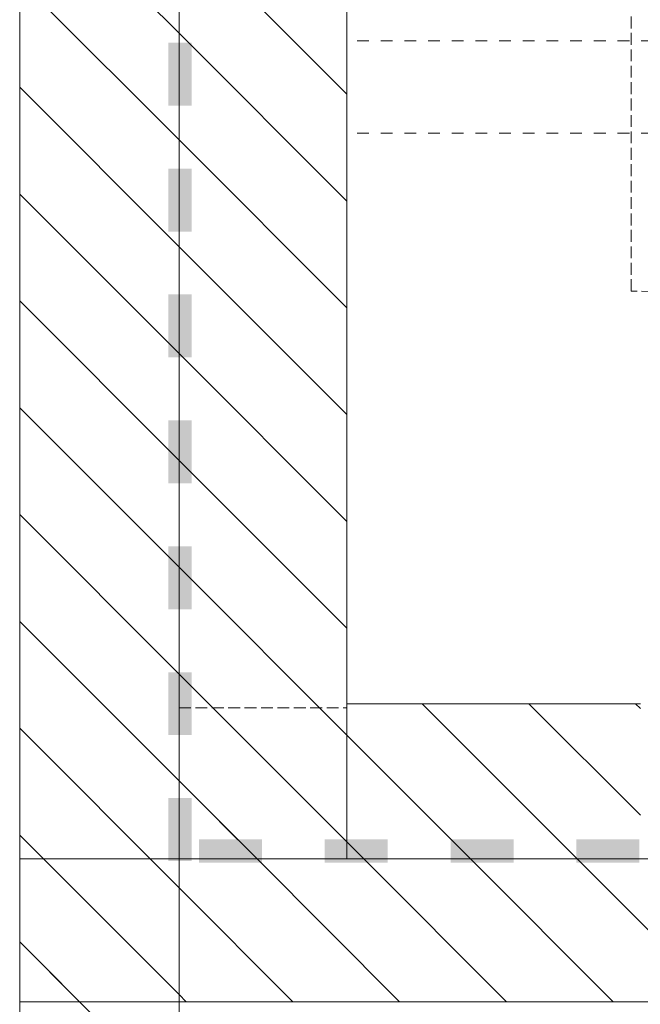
# Model space of a CAD drawing. Header units: millimetres. Extents: x -146116 to 602001, y -318793 to 100489.
# Tile 33 of 100: x 303229 to 304709, y -110307 to -107961. Entities that reach past the tile are written whole.
import ezdxf
from ezdxf.enums import TextEntityAlignment as Align

# ---------------------------------------------------------------- set-up
doc = ezdxf.new("R2010")
doc.units = ezdxf.units.MM
doc.header["$LTSCALE"] = 0.1
doc.header["$MEASUREMENT"] = 0
doc.linetypes.add('eks Rzut piętra I$0$Krawędzie ukryte', pattern=[391.222223, 282.222223, -109])
doc.linetypes.add('eks Rzut piętra I$0$Przerywana', pattern=[564.444447, 282.222223, -282.222223])
for name, color, linetype, lineweight in [('eks Rzut piętra I$0$2D - Ogólne_Nr_pióra__38', 8, 'Continuous', 13), ('eks Rzut piętra I$0$Nowe_220-A Ściany_Nr_pióra__27', 8, 'Continuous', 25), ('eks Rzut piętra I$0$Nowe_2D - Ogólne_Nr_pióra__38', 8, 'Continuous', 13), ('eks Rzut piętra I$0$Nowe_320-W Umeblowanie_Nr_pióra__6', 8, 'Continuous', 13), ('eks Rzut piętra I$0$poziom_2 (1)_6_Konstrukcja - Belki_Nr_pióra__1_Nr_pióra__7', 8, 'Continuous', 18), ('eks Rzut piętra I$0$poziom_2 (1)_6_Konstrukcja - Ściany zew_Nr_pióra__107_Nr_pióra__12', 8, 'Continuous', 18), ('eks Rzut piętra I$0$poziom_2 (1)_6_Konstrukcja - Ściany zew_Nr_pióra__27_Nr_pióra__7', 8, 'Continuous', 18), ('eks Rzut piętra I$0$poziom_2 (1)_6_Konstrukcja - Ściany zew_Nr_pióra__87_Nr_pióra__6', 8, 'Continuous', 18)]:
    doc.layers.add(name, color=color, linetype=linetype, lineweight=lineweight)
doc.layers.add('REWIZJA_1', color=6, linetype='Continuous')
doc.styles.add('eks Rzut piętra I$0$GENERATED_STYLE_1', font='arial.ttf')
pattern_1 = [(135, (247705.95, -72963.92), (127.2792, 127.2792), [])]

# ---------------------------------------------------------------- blocks, each defined once
blk = doc.blocks.new('*X125')
at = {"layer": 'eks Rzut piętra I$0$2D - Ogólne_Nr_pióra__38', "linetype": 'Continuous', "lineweight": 13}
for points in [[(91050.6, -22354.6), (90997.3, -22354.6), (90997.3, -22504.6), (91050.6, -22504.6)], [(91050.6, -22354.6), (91050.6, -22504.6), (91053, -22504.6), (91053, -22354.6)], [(91050.6, -22654.6), (90997.3, -22654.6), (90997.3, -22804.6), (91050.6, -22804.6)], [(91050.6, -22654.6), (91050.6, -22804.6), (91053, -22804.6), (91053, -22654.6)], [(91050.6, -22954.6), (90997.3, -22954.6), (90997.3, -23104.6), (91050.6, -23104.6)], [(91050.6, -22954.6), (91050.6, -23104.6), (91053, -23104.6), (91053, -22954.6)], [(91050.6, -23254.6), (90997.3, -23254.6), (90997.3, -23404.6), (91050.6, -23404.6)], [(91050.6, -23254.6), (91050.6, -23404.6), (91053, -23404.6), (91053, -23254.6)], [(91050.6, -23554.6), (90997.3, -23554.6), (90997.3, -23704.6), (91050.6, -23704.6)], [(91050.6, -23554.6), (91050.6, -23704.6), (91053, -23704.6), (91053, -23554.6)], [(91050.6, -23854.6), (90997.3, -23854.6), (90997.3, -24004.6), (91050.6, -24004.6)], [(91050.6, -23854.6), (91050.6, -24004.6), (91053, -24004.6), (91053, -23854.6)], [(91050.6, -24154.6), (90997.3, -24154.6), (90997.3, -24304.6), (91050.6, -24304.6)], [(91050.6, -24154.6), (91050.6, -24304.6), (91053, -24304.6), (91053, -24154.6)], [(91050.6, -24454.6), (90997.3, -24454.6), (90997.3, -24604.6), (91050.6, -24604.6)], [(91050.6, -24454.6), (91050.6, -24604.6), (91053, -24604.6), (91053, -24454.6)], [(91050.6, -24754.6), (90997.3, -24754.6), (90997.3, -24904.6), (91050.6, -24904.6)], [(91050.6, -24754.6), (91050.6, -24904.6), (91053, -24904.6), (91053, -24754.6)], [(91050.6, -25054.6), (90997.3, -25054.6), (90997.3, -25204.6), (91050.6, -25204.6)], [(91050.6, -25054.6), (91050.6, -25204.6), (91053, -25204.6), (91053, -25054.6)], [(91050.6, -25354.6), (90997.3, -25354.6), (90997.3, -25504.6), (91050.6, -25504.6)], [(91050.6, -25354.6), (91050.6, -25504.6), (91053, -25504.6), (91053, -25354.6)]]:
    blk.add_hatch(color=30, dxfattribs=at).paths.add_polyline_path(points)
blk = doc.blocks.new('*X123')
at = {"layer": 'eks Rzut piętra I$0$2D - Ogólne_Nr_pióra__38', "linetype": 'Continuous', "lineweight": 13}
for points in [[(89248.7, -25521.7), (89098.7, -25521.7), (89098.7, -25577.4), (89248.7, -25577.4)], [(89548.7, -25521.7), (89398.7, -25521.7), (89398.7, -25577.4), (89548.7, -25577.4)], [(89848.7, -25521.7), (89698.7, -25521.7), (89698.7, -25577.4), (89848.7, -25577.4)], [(90148.7, -25521.7), (89998.7, -25521.7), (89998.7, -25577.4), (90148.7, -25577.4)], [(90448.7, -25521.7), (90298.7, -25521.7), (90298.7, -25577.4), (90448.7, -25577.4)], [(90748.7, -25521.7), (90598.7, -25521.7), (90598.7, -25577.4), (90748.7, -25577.4)], [(91048.7, -25521.7), (90898.7, -25521.7), (90898.7, -25577.4), (91048.7, -25577.4)]]:
    blk.add_hatch(color=30, dxfattribs=at).paths.add_polyline_path(points)
blk = doc.blocks.new('eks Rzut piętra I')
at = {"layer": 'eks Rzut piętra I$0$poziom_2 (1)_6_Konstrukcja - Ściany zew_Nr_pióra__107_Nr_pióra__12', "linetype": 'Continuous', "lineweight": 18}
h = blk.add_hatch(dxfattribs=at)
h.set_pattern_fill('BLOCZKI_CERAMICZNE_0006', color=256, angle=270, style=0, pattern_type=2)
h.set_pattern_definition(pattern_1)
h.paths.add_polyline_path([(211835.9, -71723.9), (211835.9, -62633.9), (211455.9, -62503.9), (211455.9, -71723.9)])
h = blk.add_hatch(dxfattribs=at)
h.set_pattern_fill('BLOCZKI_CERAMICZNE_0006', color=256, angle=270, style=0, pattern_type=2)
h.set_pattern_definition(pattern_1)
h.paths.add_polyline_path([(212235.9, -71383.9), (212235.9, -63213.9), (211835.9, -62633.9), (211835.9, -71383.9)])
h = blk.add_hatch(dxfattribs=at)
h.set_pattern_fill('BLOCZKI_CERAMICZNE_0006', color=256, angle=270, style=0, pattern_type=2)
h.set_pattern_definition(pattern_1)
h.paths.add_polyline_path([(212235.9, -71013.9), (211835.9, -71383.9), (212935.9, -71383.9), (212935.9, -71013.9)])
h = blk.add_hatch(dxfattribs=at)
h.set_pattern_fill('BLOCZKI_CERAMICZNE_0006', color=256, angle=270, style=0, pattern_type=2)
h.set_pattern_definition(pattern_1)
h.paths.add_polyline_path([(211455.9, -71383.9), (211455.9, -78473.9), (211835.9, -78473.9), (211835.9, -71383.9)])
h = blk.add_hatch(dxfattribs=at)
h.set_pattern_fill('BLOCZKI_CERAMICZNE_0006', color=256, angle=270, style=0, pattern_type=2)
h.set_pattern_definition(pattern_1)
h.paths.add_polyline_path([(211835.9, -71723.9), (212965.9, -71723.9), (212965.9, -71383.9), (211835.9, -71383.9)])
at = {"layer": 'eks Rzut piętra I$0$Nowe_220-A Ściany_Nr_pióra__27', "linetype": 'Continuous', "lineweight": 18}
blk.add_line((212235.9, -69810.6), (212235.9, -69998.1), dxfattribs=at)
at = {"layer": 'eks Rzut piętra I$0$Nowe_2D - Ogólne_Nr_pióra__38', "linetype": 'eks Rzut piętra I$0$Krawędzie ukryte', "lineweight": 13}
for p, q in [((212913.7, -70030.6), (212913.7, -66887.9)), ((214140.7, -70052.8), (212913.7, -70030.6))]:
    blk.add_line(p, q, dxfattribs=at)
at = {"layer": 'eks Rzut piętra I$0$poziom_2 (1)_6_Konstrukcja - Belki_Nr_pióra__1_Nr_pióra__7', "linetype": 'eks Rzut piętra I$0$Przerywana', "lineweight": 18}
for p, q in [((214715.9, -69433.9), (212235.9, -69433.9)), ((212235.9, -69433.9), (212235.9, -69653.9)), ((214715.9, -69653.9), (212235.9, -69653.9))]:
    blk.add_line(p, q, dxfattribs=at)
at = {"layer": 'eks Rzut piętra I$0$poziom_2 (1)_6_Konstrukcja - Ściany zew_Nr_pióra__27_Nr_pióra__7', "linetype": 'Continuous', "lineweight": 18, "flags": 128}
for points in [[(211455.9, -62503.9), (211455.9, -71723.9)], [(211835.9, -62633.9), (211835.9, -71383.9)], [(211835.9, -71383.9), (211835.9, -62633.9)], [(212235.9, -71383.9), (212235.9, -63213.9)], [(212935.9, -71013.9), (212235.9, -71013.9)], [(211455.9, -71383.9), (211455.9, -78473.9)], [(211835.9, -71383.9), (211455.9, -71383.9)], [(211835.9, -71383.9), (212935.9, -71383.9)], [(211835.9, -78473.9), (211835.9, -71383.9)], [(212965.9, -71383.9), (212235.9, -71383.9)], [(211455.9, -71723.9), (211835.9, -71723.9)], [(211835.9, -71723.9), (212965.9, -71723.9)]]:
    blk.add_lwpolyline(points, dxfattribs=at)
at = {"layer": 'eks Rzut piętra I$0$poziom_2 (1)_6_Konstrukcja - Ściany zew_Nr_pióra__87_Nr_pióra__6', "linetype": 'eks Rzut piętra I$0$Krawędzie ukryte', "lineweight": 18, "flags": 128}
for points in [[(211455.9, -62503.9), (211455.9, -71723.9)], [(211835.9, -62703.9), (211835.9, -71023.9)], [(211835.9, -71383.9), (211835.9, -62703.9)], [(212235.9, -71023.9), (212235.9, -62703.9)], [(211835.9, -71023.9), (212235.9, -71023.9)], [(214940.9, -71383.9), (211835.9, -71383.9)], [(211835.9, -71383.9), (211835.9, -71723.9)], [(211835.9, -71723.9), (214940.9, -71723.9)]]:
    blk.add_lwpolyline(points, dxfattribs=at)
at = {"layer": 'eks Rzut piętra I$0$2D - Ogólne_Nr_pióra__38', "linetype": 'Continuous', "lineweight": 13, "rotation": 270}
for name in ['*X123', '*X125']:
    blk.add_blockref(name, (237388.1, 19660), dxfattribs=at)
at = {"layer": 'eks Rzut piętra I$0$Nowe_320-W Umeblowanie_Nr_pióra__6', "linetype": 'Continuous', "lineweight": 13, "style": 'eks Rzut piętra I$0$GENERATED_STYLE_1'}
blk.add_attdef('Hydrant', text='', height=120, rotation=180, dxfattribs=at).set_placement((238684.1, -61499.3), align=Align.MIDDLE_CENTER)

msp = doc.modelspace()

# ---------------------------------------------------------------- block references
at = {"layer": 'REWIZJA_1'}
msp.add_blockref('eks Rzut piętra I', (91773.1, -38577), dxfattribs=at)

doc.saveas('drawing.dxf')
